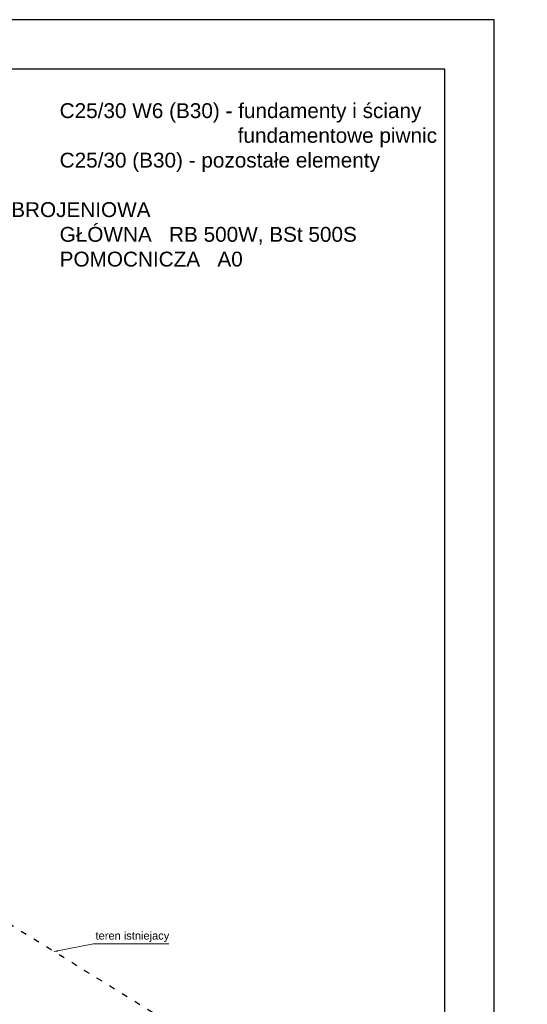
# Model space of a CAD drawing. Header units: inches. Extents: x 201967 to 338763, y -32705 to 30884.
# Tile 7 of 236: x 322169 to 323195, y -26561 to -24571. Entities that reach past the tile are written whole.
import ezdxf

# ---------------------------------------------------------------- set-up
doc = ezdxf.new("R2010")
doc.units = ezdxf.units.IN
doc.header["$MEASUREMENT"] = 0
doc.linetypes.add('ACAD_ISO03W100', pattern=[30, 12, -18])
for name, color, linetype, lineweight in [('01h3 KONSTRUKCJA pozycje słupy', 252, 'Continuous', 13), ('30 WIDOK 1 005', 5, 'Continuous', 5), ('34 WIDOK 5 030', 13, 'Continuous', 30), ('50 OPIS 1', 130, 'Continuous', 9)]:
    doc.layers.add(name, color=color, linetype=linetype, lineweight=lineweight)
doc.styles.add('arialcce', font='arial.ttf')
doc.styles.add('OPIS', font='arial.ttf')
doc.styles.add('RomanS', font='romans.shx')
doc.dimstyles.new('DIM100txt12', dxfattribs={"dimtxt": 12, "dimasz": 1.05, "dimexe": 0, "dimexo": 8, "dimgap": 4, "dimtad": 1, "dimdec": 7, "dimrnd": 0.5, "dimdsep": 46, "dimtxsty": 'RomanS', "dimblk1": 'DIM', "dimblk2": 'DIM', "dimsah": 1, "dimcen": 0.09, "dimse1": 1, "dimse2": 1, "dimclrt": 256, "dimadec": 1, "dimazin": 0, "dimtfac": 1, "dimtdec": 7, "dimtix": 1, "dimtofl": 0, "dimtmove": 2, "dimatfit": 3, "dimfxl": 1, "dimtolj": 1, "dimtzin": 0, "dimarcsym": 0})

# ---------------------------------------------------------------- blocks, each defined once
blk = doc.blocks.new('DIM')
for p, q in [((0, -13), (0, 13)), ((8, 0), (-8, 0))]:
    blk.add_line(p, q)
at = {"const_width": 1.71}
blk.add_lwpolyline([(5.71, 5.71), (-5.71, -5.71)], dxfattribs=at)
blk = doc.blocks.new('1 przekrój D Jagielońska')
at = {"layer": '34 WIDOK 5 030', "linetype": 'ACAD_ISO03W100'}
blk.add_lwpolyline([(4612.06, -1444.92), (2741.4, -1244.92), (1075.61, -214.92), (-34.78, -184.92)], dxfattribs=at)
at = {"layer": '01h3 KONSTRUKCJA pozycje słupy', "insert": (1350.45, -303.04), "char_height": 16, "attachment_point": 4, "style": 'OPIS'}
blk.add_mtext('teren istniejacy', dxfattribs=at)
at = {"layer": '01h3 KONSTRUKCJA pozycje słupy', "annotation_type": 0, "has_hookline": 1, "hookline_direction": 0, "text_width": 148.5}
blk.add_leader([(1266.53, -332.97), (1346.45, -317.39)], dimstyle='DIM100txt12', override={"dimasz": 8, "dimgap": 4, "dimtad": 1}, dxfattribs=at)

msp = doc.modelspace()

# ---------------------------------------------------------------- linework, layer by layer
at = {"layer": 'Defpoints'}
for points in [[(318927.98, -24570.63), (318927.98, -27540.63), (323127.98, -27540.63), (323127.98, -24570.63)], [(319027.98, -24670.63), (319027.98, -27440.63), (323027.98, -27440.63), (323027.98, -24670.63)]]:
    msp.add_lwpolyline(points, close=True, dxfattribs=at)

# ---------------------------------------------------------------- block references
at = {"layer": '30 WIDOK 1 005'}
msp.add_blockref('1 przekrój D Jagielońska', (320971.52, -26121.35), dxfattribs=at)

# ---------------------------------------------------------------- texts
at = {"layer": '50 OPIS 1', "insert": (322009.43, -24739.47), "char_height": 30, "width": 1400.6823, "attachment_point": 1, "style": 'arialcce'}
msp.add_mtext('BETON   ^IC25/30 W6 (B30) - fundamenty i ściany \\P^I^I^I^I^Ifundamentowe piwnic\\P^I^IC25/30 (B30) - pozostałe elementy\\P^I\\PSTAL ZBROJENIOWA\\P^I^IGŁÓWNA   RB 500W, BSt 500S\\P^I^IPOMOCNICZA   A0', dxfattribs=at)

doc.saveas('drawing.dxf')
